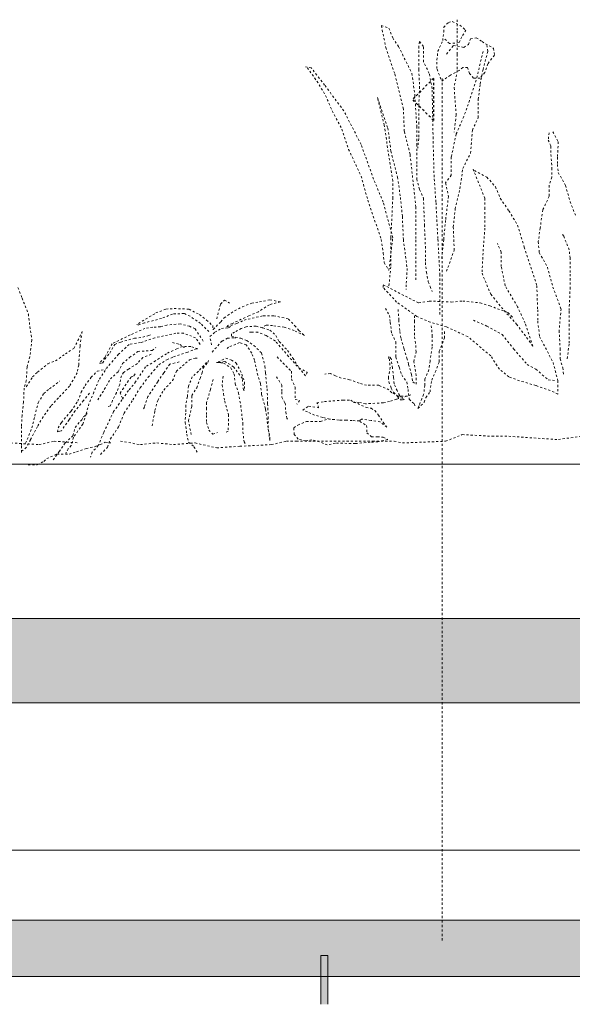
# Model space of a CAD drawing. Header units: millimetres. Extents: x 134158 to 166990, y 3543 to 89986.
# Tile 13 of 17: x 164889 to 165677, y 14855 to 16259. Entities that reach past the tile are written whole.
import ezdxf

# ---------------------------------------------------------------- set-up
doc = ezdxf.new("R2010")
doc.units = ezdxf.units.MM
doc.linetypes.add('Alignement de la ligne', pattern=[6, 3, -3])
doc.linetypes.add('Dash_2_', pattern=[6.35, 3.175, -3.175])
for name, color, linetype, lineweight in [('0-2', 50, 'Continuous', 5), ('A09-C---1', 215, 'Dash_2_', 13), ('A09-C---2', 252, 'Dash_2_', 25), ('A23-----1', 250, 'Continuous', 13), ('A23-----2', 55, 'Continuous', 9), ('A29-----6', 9, 'Continuous', 5), ('A29-----7', 250, 'Continuous', 13), ('A79-Y---4', 170, 'Continuous', 13), ('A99-----4', 1, 'Continuous', 13), ('Detail Items-10', 135, 'Alignement de la ligne', 18), ('Detail Items-6', 8, 'Alignement de la ligne', 5), ('Detail Items-9', 10, 'Continuous', 5)]:
    doc.layers.add(name, color=color, linetype=linetype, lineweight=lineweight)

# ---------------------------------------------------------------- blocks, each defined once
blk = doc.blocks.new('711 DM Pantry - DM Pantry-4097569-Pantry _ diversen - Elevation B')
at = {"layer": 'A79-Y---4'}
for p, q in [((-85106.7, 15625), (-88106.7, 15625)), ((-85106.7, 15075), (-88106.7, 15075))]:
    blk.add_line(p, q, dxfattribs=at)
blk = doc.blocks.new('HSR-D_SHL_ARCH_Vaste Inrichting_rvt-6-Pantry _ diversen - Elevation B')
at = {"layer": 'A79-Y---4'}
blk.add_blockref('711 DM Pantry - DM Pantry-4097569-Pantry _ diversen - Elevation B', (0, 0), dxfattribs=at)
blk = doc.blocks.new('HSR-D_ABT_ARCH_Interieur_rvt-5-Pantry _ diversen - Elevation B')
at = {"layer": 'A23-----2'}
h = blk.add_hatch(dxfattribs=at)
h.set_pattern_fill('FP_12', color=256, style=0, pattern_type=2)
h.set_pattern_definition([(27, (-87222.271, 13747.39), (15.113162, 12.1898456), [0.67056, -31.929, 0.67056, -17.729, -4]), (27, (-87222.271, 13747.39), (15.113162, 12.1898456), [-51, 0.67056, -3.329]), (58, (-87222.271, 13747.39), (6.6762736, 18.232591), [0.67056, -31.729, 0.67056, -32.129, -4]), (58, (-87222.271, 13747.39), (6.6762736, 18.232591), [-65.2, 0.67056, -3.329]), (81, (-87222.271, 13747.39), (-0.9784985, 19.3918163), [0.67056, -31.329, 0.67056, -17.449, -4]), (81, (-87222.271, 13747.39), (-0.9784985, 19.3918163), [-50.12, 0.67056, -3.329])])
h.paths.add_polyline_path([(-84794.2, 14895), (-84794.2, 14975), (-89318.9, 14975), (-89318.9, 14895), (-87056.6, 14895)])
at = {"layer": 'A29-----6'}
blk.add_hatch(color=256, dxfattribs=at).paths.add_polyline_path([(-86151.2, 14855.3), (-86141.2, 14855.3), (-86141.2, 14895), (-86151.2, 14895)])
at = {"layer": 'A23-----1'}
for p, q in [((-84794.2, 14975), (-89318.9, 14975)), ((-89318.9, 14895), (-84794.2, 14895))]:
    blk.add_line(p, q, dxfattribs=at)
at = {"layer": 'A29-----7'}
for p, q in [((-86141.2, 14925), (-86151.2, 14925)), ((-86151.2, 14925), (-86151.2, 14855.3)), ((-86141.2, 14855.3), (-86141.2, 14925))]:
    blk.add_line(p, q, dxfattribs=at)
blk = doc.blocks.new('DTL_Bush Elev 03 - DTL_Bush Elev 03-13701493-Pantry _ diversen - Elevation B')
at = {"layer": 'Detail Items-10'}
for p, q in [((-86065, 16250.4), (-86054.1, 16246.3)), ((-86058.2, 16217.5), (-86065, 16250.4)), ((-85976, 16247.8), (-85969.2, 16254.7)), ((-85969.2, 16254.7), (-85963.7, 16256)), ((-85963.7, 16256), (-85952.8, 16250.6)), ((-85956.9, 16258.6), (-85956.9, 16242.2)), ((-85952.8, 16250.6), (-85944.5, 16243.7)), ((-86054.1, 16246.3), (-86048.6, 16232.6)), ((-85977.4, 16228.7), (-85976, 16241)), ((-85976, 16241), (-85976, 16247.8)), ((-85956.9, 16242.2), (-85956.9, 16224.4)), ((-85944.5, 16243.7), (-85950, 16234.1)), ((-86048.6, 16232.6), (-86040.4, 16220.3)), ((-86010.3, 16227.3), (-86011.6, 16220.5)), ((-86004.8, 16220.5), (-86010.3, 16227.3)), ((-85984.3, 16213.6), (-85977.4, 16228.7)), ((-85967.8, 16224.6), (-85974.7, 16231.4)), ((-85954.1, 16225.9), (-85967.8, 16224.6)), ((-85956.9, 16224.4), (-85956.9, 16209.3)), ((-85950, 16234.1), (-85954.1, 16225.9)), ((-85947.3, 16219.1), (-85940.4, 16223.2)), ((-85940.4, 16223.2), (-85937.7, 16231.4)), ((-85937.7, 16231.4), (-85929.5, 16232.8)), ((-85929.5, 16232.8), (-85921.3, 16227.3)), ((-85921.3, 16227.3), (-85904.8, 16217.7)), ((-86045.9, 16182), (-86058.2, 16217.5)), ((-86040.4, 16220.3), (-86034.9, 16209.3)), ((-86034.9, 16209.3), (-86021.2, 16182)), ((-86011.6, 16220.5), (-86011.6, 16187.6)), ((-86004.8, 16198.6), (-86004.8, 16220.5)), ((-85985.6, 16201.3), (-85984.3, 16213.6)), ((-85971.9, 16209.5), (-85962.3, 16221.8)), ((-85962.3, 16221.8), (-85947.3, 16219.1)), ((-85956.9, 16209.3), (-85956.9, 16186.1)), ((-85919.9, 16213.4), (-85929.5, 16172.4)), ((-85919.9, 16187.4), (-85913.1, 16213.4)), ((-85913.1, 16213.4), (-85914.4, 16221.6)), ((-85903.5, 16208.1), (-85913.1, 16195.8)), ((-85904.8, 16217.7), (-85903.5, 16208.1)), ((-85996.6, 16182.1), (-86004.8, 16198.6)), ((-85985.6, 16189), (-85985.6, 16201.3)), ((-85913.1, 16195.8), (-85917.2, 16183.5)), ((-86165, 16190.2), (-86173.2, 16191.5)), ((-86170.5, 16190.2), (-86156.8, 16171)), ((-86145.8, 16165.5), (-86165, 16190.2)), ((-86033.5, 16131.3), (-86045.9, 16182)), ((-86021.2, 16182), (-86017.1, 16150.5)), ((-86011.6, 16187.6), (-86010.3, 16163)), ((-85992.5, 16160.2), (-85996.6, 16182.1)), ((-85980.1, 16173.9), (-85985.6, 16189)), ((-85954.1, 16186.2), (-85966.5, 16179.4)), ((-85956.9, 16186.1), (-85961, 16161.4)), ((-85948.7, 16190.3), (-85954.1, 16186.2)), ((-85941.8, 16190.3), (-85948.7, 16190.3)), ((-85939.1, 16182.1), (-85941.8, 16190.3)), ((-85933.6, 16175.3), (-85939.1, 16182.1)), ((-85924, 16166.9), (-85919.9, 16187.4)), ((-85917.2, 16183.5), (-85924, 16175.3)), ((-86156.8, 16171), (-86144.4, 16150.5)), ((-85966.5, 16179.4), (-85978.8, 16171.2)), ((-85929.5, 16172.4), (-85939.1, 16143.6)), ((-85924, 16175.3), (-85933.6, 16175.3)), ((-85926.7, 16145), (-85924, 16166.9)), ((-86118.4, 16128.6), (-86145.8, 16165.5)), ((-86010.3, 16163), (-86011.6, 16137)), ((-85991.1, 16089.1), (-85992.5, 16160.2)), ((-85961, 16161.4), (-85958.2, 16123.1)), ((-86144.4, 16150.5), (-86134.9, 16128.6)), ((-86070.5, 16147.7), (-86055.5, 16103.9)), ((-86060.9, 16108.1), (-86070.5, 16147.7)), ((-86017.1, 16150.5), (-86014.4, 16106.7)), ((-85939.1, 16143.6), (-85947.3, 16120.4)), ((-85926.7, 16119), (-85926.7, 16145)), ((-86134.9, 16128.6), (-86121.2, 16102.6)), ((-86093.8, 16080.7), (-86118.4, 16128.6)), ((-86032.2, 16099.8), (-86033.5, 16131.3)), ((-86011.6, 16137), (-86011.6, 16112.3)), ((-86011.6, 16112.3), (-86011.6, 16089.1)), ((-85959.6, 16110.8), (-85961, 16098.5)), ((-85958.2, 16123.1), (-85959.6, 16110.8)), ((-85947.3, 16120.4), (-85958.2, 16095.7)), ((-85935, 16101.2), (-85926.7, 16119)), ((-86121.2, 16102.6), (-86111.6, 16073.8)), ((-86048.6, 16028.7), (-86060.9, 16108.1)), ((-86055.5, 16103.9), (-86051.3, 16071.1)), ((-86024, 16067), (-86032.2, 16099.8)), ((-86014.4, 16106.7), (-86014.4, 16080.7)), ((-85937.7, 16068.4), (-85935, 16101.2)), ((-85825.5, 16097.5), (-85826.8, 16087.1)), ((-85820.3, 16098.8), (-85812.5, 16084.5)), ((-86011.6, 16089.1), (-86013, 16075.4)), ((-85989.7, 16034.3), (-85991.1, 16089.1)), ((-85958.2, 16095.7), (-85965.1, 16062.9)), ((-85826.8, 16087.1), (-85822.9, 16078.1)), ((-85812.5, 16084.5), (-85813.8, 16062.5)), ((-86111.6, 16073.8), (-86093.8, 16035.5)), ((-86076, 16031.4), (-86093.8, 16080.7)), ((-86051.3, 16071.1), (-86041.8, 16034.1)), ((-86014.4, 16080.7), (-86014.4, 16051.9)), ((-85948.7, 16046.5), (-85937.7, 16068.4)), ((-85822.9, 16078.1), (-85822.9, 16066.4)), ((-86015.7, 15991.7), (-86024, 16067)), ((-85965.1, 16062.9), (-85965.1, 16036.9)), ((-85822.9, 16066.4), (-85821.6, 16047)), ((-85813.8, 16062.5), (-85813.8, 16052.2)), ((-86014.4, 16051.9), (-86014.4, 16031.4)), ((-85952.8, 16017.7), (-85948.7, 16046.5)), ((-85934.1, 16045.7), (-85917.2, 16004)), ((-85932.2, 16043.7), (-85914.4, 16034.1)), ((-85821.6, 16047), (-85821.6, 16034.1)), ((-85813.8, 16052.2), (-85812.5, 16040.6)), ((-85812.5, 16040.6), (-85802.2, 16022.4)), ((-86093.8, 16035.5), (-86084.2, 16001.3)), ((-86062.3, 15998.6), (-86076, 16031.4)), ((-86048.6, 16004), (-86048.6, 16028.7)), ((-86041.8, 16034.1), (-86037.7, 16005.4)), ((-86014.4, 16031.4), (-86010.3, 16016.4)), ((-85987, 15998.7), (-85989.7, 16034.3)), ((-85965.1, 16036.9), (-85973.3, 16025.9)), ((-85973.3, 16025.9), (-85969.2, 16006.8)), ((-85914.4, 16034.1), (-85902.1, 16020.5)), ((-85821.6, 16034.1), (-85825.5, 16022.4)), ((-86010.3, 16016.4), (-86004.8, 16004)), ((-85959.6, 15989), (-85952.8, 16017.7)), ((-85902.1, 16020.5), (-85895.3, 16004)), ((-85825.5, 16022.4), (-85825.5, 16006.9)), ((-85802.2, 16022.4), (-85795.7, 15999.2)), ((-86084.2, 16001.3), (-86065, 15945.2)), ((-86048.6, 15947.9), (-86062.3, 15998.6)), ((-86051.3, 15947.9), (-86048.6, 16004)), ((-86037.7, 16005.4), (-86034.9, 15978)), ((-86004.8, 16004), (-86003.4, 15965.7)), ((-85984.3, 15946.7), (-85987, 15998.7)), ((-85969.2, 16006.8), (-85973.3, 15972.6)), ((-85917.2, 16004), (-85917.2, 15990.4)), ((-85895.3, 16004), (-85882.9, 15986.2)), ((-85825.5, 16006.9), (-85834.5, 15987.5)), ((-85795.7, 15999.2), (-85787.9, 15979.8)), ((-86015.7, 15946.6), (-86015.7, 15991.7)), ((-85962.3, 15963), (-85959.6, 15989)), ((-85917.2, 15990.4), (-85917.2, 15961.6)), ((-85882.9, 15986.2), (-85870.6, 15965.7)), ((-85834.5, 15987.5), (-85838.4, 15961.7)), ((-86034.9, 15978), (-86033.5, 15945.2)), ((-85973.3, 15972.6), (-85976, 15945.2)), ((-86003.4, 15965.7), (-86002.1, 15935.6)), ((-85961, 15930.1), (-85962.3, 15963)), ((-85917.2, 15961.6), (-85919.9, 15926)), ((-85870.6, 15965.7), (-85861, 15934.2)), ((-85838.4, 15961.7), (-85841, 15942.3)), ((-86065, 15945.2), (-86062.3, 15926)), ((-86054.1, 15901.4), (-86048.6, 15947.9)), ((-86051.3, 15908.2), (-86051.3, 15947.9)), ((-86033.5, 15945.2), (-86028.1, 15904.1)), ((-86015.7, 15887.7), (-86015.7, 15946.6)), ((-85981.5, 15894.7), (-85984.3, 15946.7)), ((-85976, 15945.2), (-85978.8, 15917.8)), ((-85841, 15942.3), (-85839.7, 15926.7)), ((-85804.8, 15950), (-85807.3, 15953.9)), ((-85797, 15930.6), (-85804.8, 15950)), ((-86002.1, 15935.6), (-86002.1, 15912.3)), ((-85971.9, 15900), (-85961, 15930.1)), ((-85893.9, 15927.4), (-85899.4, 15939.7)), ((-85893.9, 15906.9), (-85893.9, 15927.4)), ((-85861, 15934.2), (-85843.2, 15879.5)), ((-85795.7, 15919), (-85797, 15930.6)), ((-86062.3, 15926), (-86060.9, 15912.3)), ((-85919.9, 15926), (-85921.3, 15897.3)), ((-85839.7, 15926.7), (-85828, 15906.1)), ((-85795.7, 15898.3), (-85795.7, 15919)), ((-86060.9, 15912.3), (-86054.1, 15901.4)), ((-86054.1, 15879.5), (-86051.3, 15908.2)), ((-86028.1, 15904.1), (-86029.4, 15880.9)), ((-86002.1, 15912.3), (-86000.7, 15898.7)), ((-85888.4, 15879.5), (-85893.9, 15906.9)), ((-85828, 15906.1), (-85820.3, 15877.6)), ((-86000.7, 15898.7), (-85997.9, 15885)), ((-85981.5, 15838.6), (-85981.5, 15894.7)), ((-85921.3, 15897.3), (-85908.9, 15867.2)), ((-85795.7, 15875), (-85795.7, 15898.3)), ((-86583.3, 15876.8), (-86577.4, 15861.8)), ((-86062.3, 15880.9), (-86025.3, 15861.7)), ((-86062.3, 15876.8), (-86062.3, 15880.9)), ((-86043.1, 15856.2), (-86062.3, 15876.8)), ((-86029.4, 15880.9), (-86029.4, 15874)), ((-85997.9, 15885), (-85995.2, 15878.1)), ((-85995.2, 15878.1), (-85992.5, 15871.3)), ((-85870.6, 15849.4), (-85888.4, 15879.5)), ((-85843.2, 15879.5), (-85841.9, 15845.3)), ((-85820.3, 15877.6), (-85808.6, 15846.6)), ((-85797, 15844), (-85795.7, 15875)), ((-86577.4, 15861.8), (-86568.4, 15839)), ((-86294.2, 15853.3), (-86288.6, 15858.9)), ((-86288.6, 15858.9), (-86281.6, 15854.7)), ((-86238.8, 15856.3), (-86223.9, 15859.4)), ((-86223.9, 15859.4), (-86209, 15856.3)), ((-86025.3, 15861.7), (-86011.6, 15854.9)), ((-86011.6, 15854.9), (-85996.6, 15857.6)), ((-85996.6, 15857.6), (-85965.1, 15856.2)), ((-85965.1, 15856.2), (-85948.7, 15857.6)), ((-85948.7, 15857.6), (-85924, 15854.9)), ((-85908.9, 15867.2), (-85889.8, 15843.9)), ((-86386.4, 15840.6), (-86372.2, 15846.1)), ((-86372.2, 15846.1), (-86360.5, 15846.9)), ((-86360.5, 15846.9), (-86339.3, 15846.1)), ((-86339.3, 15846.1), (-86324.4, 15838.3)), ((-86299.8, 15832.3), (-86294.2, 15853.3)), ((-86289.1, 15833.6), (-86274.2, 15843.8)), ((-86274.2, 15843.8), (-86263.2, 15849.3)), ((-86263.2, 15849.3), (-86249.8, 15854.7)), ((-86249.8, 15854.7), (-86238.8, 15856.3)), ((-86224.7, 15852.4), (-86240.4, 15842.2)), ((-86209, 15856.3), (-86224.7, 15852.4)), ((-86059, 15847.1), (-86053.3, 15837.2)), ((-86014.4, 15835.7), (-86043.1, 15856.2)), ((-86040.9, 15845.5), (-86040.1, 15832.3)), ((-85924, 15854.9), (-85910.3, 15850.8)), ((-85910.3, 15850.8), (-85884.3, 15841.2)), ((-85889.8, 15843.9), (-85872, 15824.8)), ((-85859.7, 15826.1), (-85870.6, 15849.4)), ((-85841.9, 15845.3), (-85841.9, 15828.9)), ((-85808.6, 15846.6), (-85811.2, 15815.5)), ((-85797, 15822), (-85797, 15844)), ((-86568.4, 15839), (-86566.4, 15821.1)), ((-86411.5, 15825.7), (-86386.4, 15840.6)), ((-86378.5, 15832.8), (-86402.8, 15826.5)), ((-86362.8, 15839.1), (-86378.5, 15832.8)), ((-86346.3, 15839.8), (-86362.8, 15839.1)), ((-86337.7, 15835.9), (-86346.3, 15839.8)), ((-86322.8, 15825.7), (-86337.7, 15835.9)), ((-86324.4, 15838.3), (-86314.2, 15830.4)), ((-86314.2, 15830.4), (-86305.5, 15822.6)), ((-86293.8, 15828.1), (-86289.1, 15833.6)), ((-86253.8, 15836.7), (-86277.3, 15825.7)), ((-86271, 15825.7), (-86260.8, 15830.4)), ((-86260.8, 15830.4), (-86233.4, 15836.7)), ((-86240.4, 15842.2), (-86253.8, 15836.7)), ((-86233.4, 15836.7), (-86218.4, 15836.7)), ((-86218.4, 15836.7), (-86197.3, 15832)), ((-86197.3, 15832), (-86188.6, 15822.6)), ((-86053.3, 15837.2), (-86052.4, 15827.3)), ((-86040.1, 15832.3), (-86040.1, 15830.6)), ((-86040.1, 15830.6), (-86038.4, 15814.1)), ((-86017.8, 15833.9), (-86017.8, 15836.4)), ((-86017.8, 15828.1), (-86017.8, 15833.9)), ((-85995.2, 15827.5), (-86014.4, 15835.7)), ((-85933.6, 15830.2), (-85914.4, 15822)), ((-85884.3, 15841.2), (-85877.5, 15834.3)), ((-86566.4, 15821.1), (-86563.4, 15802.2)), ((-86402.1, 15818.7), (-86423.2, 15809.3)), ((-86411.5, 15823.4), (-86413.8, 15824.2)), ((-86402.8, 15826.5), (-86411.5, 15823.4)), ((-86391.1, 15820.2), (-86402.1, 15818.7)), ((-86380.1, 15821), (-86391.1, 15820.2)), ((-86370.7, 15823.4), (-86380.1, 15821)), ((-86351.8, 15824.9), (-86370.7, 15823.4)), ((-86338.5, 15821.8), (-86351.8, 15824.9)), ((-86330.7, 15817.9), (-86338.5, 15821.8)), ((-86318.9, 15800.6), (-86330.7, 15817.9)), ((-86311, 15814), (-86322.8, 15825.7)), ((-86305.5, 15822.6), (-86305.5, 15817.1)), ((-86305.5, 15817.1), (-86304.8, 15817.1)), ((-86304.8, 15817.1), (-86293.8, 15828.1)), ((-86302.4, 15813.2), (-86293, 15818.7)), ((-86293, 15818.7), (-86282.8, 15819.5)), ((-86285.1, 15821), (-86271, 15825.7)), ((-86284.4, 15822.6), (-86285.1, 15821)), ((-86277.3, 15825.7), (-86284.4, 15822.6)), ((-86282.8, 15819.5), (-86278.1, 15822.6)), ((-86264.7, 15818.7), (-86274.2, 15813.2)), ((-86257.7, 15821), (-86264.7, 15818.7)), ((-86243.6, 15821.8), (-86257.7, 15821)), ((-86234.9, 15819.5), (-86243.6, 15821.8)), ((-86229.4, 15823.4), (-86234.9, 15819.5)), ((-86234.1, 15819.5), (-86223.9, 15816.3)), ((-86220, 15822.6), (-86229.4, 15823.4)), ((-86223.9, 15816.3), (-86215.3, 15808.5)), ((-86203.5, 15820.2), (-86220, 15822.6)), ((-86189.4, 15815.5), (-86203.5, 15820.2)), ((-86174.5, 15808.5), (-86189.4, 15815.5)), ((-86188.6, 15822.6), (-86182.4, 15815.5)), ((-86182.4, 15815.5), (-86174.5, 15808.5)), ((-86052.4, 15827.3), (-86050, 15810.8)), ((-86017.8, 15819.9), (-86017.8, 15828.1)), ((-86017.8, 15809.2), (-86017.8, 15819.9)), ((-85971.9, 15820.7), (-85995.2, 15827.5)), ((-85993.8, 15822.4), (-85992.2, 15808.3)), ((-85941.8, 15807), (-85971.9, 15820.7)), ((-85914.4, 15822), (-85892.5, 15809.7)), ((-85872, 15824.8), (-85848.7, 15793.3)), ((-85848.7, 15793.3), (-85859.7, 15826.1)), ((-85841.9, 15828.9), (-85839.1, 15807)), ((-85811.2, 15815.5), (-85809.9, 15789.7)), ((-85797, 15797.4), (-85797, 15822)), ((-86563.4, 15802.2), (-86566.4, 15778.3)), ((-86503.7, 15790.2), (-86497.7, 15801.2)), ((-86497.7, 15801.2), (-86491.8, 15814.1)), ((-86491.8, 15814.1), (-86494.8, 15793.2)), ((-86423.2, 15809.3), (-86449.1, 15796.7)), ((-86436.6, 15799.1), (-86417, 15804.5)), ((-86417, 15804.5), (-86405.2, 15806.1)), ((-86387.9, 15805.3), (-86408.3, 15798.3)), ((-86405.2, 15806.1), (-86396.6, 15808.5)), ((-86396.6, 15808.5), (-86394.2, 15809.3)), ((-86358.1, 15811.6), (-86387.9, 15805.3)), ((-86347.1, 15811.6), (-86358.1, 15811.6)), ((-86329.9, 15805.3), (-86347.1, 15811.6)), ((-86323.6, 15795.9), (-86329.9, 15805.3)), ((-86309.5, 15806.9), (-86302.4, 15813.2)), ((-86307.1, 15795.1), (-86309.5, 15806.9)), ((-86292.2, 15800.6), (-86284.4, 15804.5)), ((-86284.4, 15804.5), (-86274.2, 15805.3)), ((-86274.2, 15813.2), (-86278.9, 15810.8)), ((-86278.9, 15810.8), (-86278.9, 15807.7)), ((-86278.9, 15807.7), (-86265.5, 15804.5)), ((-86274.2, 15805.3), (-86272.6, 15805.3)), ((-86265.5, 15804.5), (-86256.9, 15801.4)), ((-86256.9, 15801.4), (-86246.7, 15794.4)), ((-86250.6, 15813.2), (-86253, 15813.2)), ((-86241.2, 15813.2), (-86250.6, 15813.2)), ((-86229.4, 15808.5), (-86241.2, 15813.2)), ((-86216.1, 15800.6), (-86229.4, 15808.5)), ((-86215.3, 15808.5), (-86210.6, 15799.8)), ((-86050, 15810.8), (-86044.2, 15799.3)), ((-86038.4, 15814.1), (-86036.8, 15804.2)), ((-86036.8, 15804.2), (-86032.6, 15789.4)), ((-86016.1, 15797.6), (-86017.8, 15809.2)), ((-85992.2, 15808.3), (-85992.2, 15791.8)), ((-85982.3, 15786), (-85974.8, 15805)), ((-85974.8, 15805), (-85974.8, 15814.9)), ((-85908.9, 15779.6), (-85941.8, 15807)), ((-85892.5, 15809.7), (-85876.1, 15789.2)), ((-85839.1, 15807), (-85819.9, 15770)), ((-86515.7, 15782.3), (-86503.7, 15790.2)), ((-86494.8, 15793.2), (-86495.7, 15781.3)), ((-86449.1, 15796.7), (-86459.3, 15777.1)), ((-86452.3, 15783.4), (-86445.2, 15795.9)), ((-86445.2, 15795.9), (-86436.6, 15799.1)), ((-86424.8, 15795.9), (-86439.7, 15781.8)), ((-86408.3, 15798.3), (-86424.8, 15795.9)), ((-86412.3, 15785.7), (-86391.9, 15787.3)), ((-86391.9, 15787.3), (-86386.4, 15791.2)), ((-86356.5, 15789.6), (-86371.5, 15782.6)), ((-86362.8, 15798.3), (-86352.6, 15795.9)), ((-86348.7, 15792.8), (-86356.5, 15789.6)), ((-86352.6, 15795.9), (-86347.1, 15792)), ((-86336.9, 15792.8), (-86348.7, 15792.8)), ((-86347.1, 15792), (-86345.6, 15791.2)), ((-86342.4, 15784.2), (-86330.7, 15788.9)), ((-86326.7, 15789.6), (-86336.9, 15792.8)), ((-86330.7, 15788.9), (-86326.7, 15789.6)), ((-86306.3, 15784.9), (-86292.2, 15800.6)), ((-86282.8, 15792), (-86285.9, 15788.9)), ((-86267.1, 15798.3), (-86282.8, 15792)), ((-86257.7, 15795.1), (-86267.1, 15798.3)), ((-86249.8, 15783.4), (-86257.7, 15795.1)), ((-86246.7, 15794.4), (-86235.7, 15783.4)), ((-86197.3, 15778.7), (-86216.1, 15800.6)), ((-86210.6, 15799.8), (-86198.8, 15787.3)), ((-86198.8, 15787.3), (-86191, 15776.3)), ((-86044.2, 15799.3), (-86044.2, 15777.8)), ((-86032.6, 15789.4), (-86028.5, 15776.1)), ((-86015.3, 15785.2), (-86016.1, 15797.6)), ((-85992.2, 15791.8), (-85995.5, 15772)), ((-85876.1, 15789.2), (-85856.9, 15767.3)), ((-85809.9, 15789.7), (-85809.9, 15775.4)), ((-85799.6, 15775.4), (-85797, 15797.4)), ((-86566.4, 15778.3), (-86570.4, 15763.4)), ((-86529.6, 15772.3), (-86515.7, 15782.3)), ((-86495.7, 15781.3), (-86496.7, 15766.3)), ((-86459.3, 15777.1), (-86467.2, 15769.3)), ((-86462.5, 15769.3), (-86459.3, 15774.7)), ((-86459.3, 15774.7), (-86452.3, 15783.4)), ((-86439.7, 15781.8), (-86455.4, 15763.8)), ((-86434.2, 15768.5), (-86424, 15777.1)), ((-86424, 15777.1), (-86412.3, 15785.7)), ((-86405.2, 15777.1), (-86413, 15768.5)), ((-86393.4, 15781.8), (-86405.2, 15777.1)), ((-86371.5, 15782.6), (-86387.1, 15772.4)), ((-86382.4, 15766.9), (-86370.7, 15774)), ((-86370.7, 15774), (-86361.3, 15777.9)), ((-86361.3, 15777.9), (-86342.4, 15784.2)), ((-86348.7, 15765.3), (-86338.5, 15774)), ((-86338.5, 15774), (-86330.7, 15776.3)), ((-86330.7, 15776.3), (-86327.5, 15776.3)), ((-86312.6, 15770), (-86311, 15773.2)), ((-86297.7, 15770.8), (-86286.7, 15776.3)), ((-86286.7, 15776.3), (-86278.9, 15773.2)), ((-86278.9, 15773.2), (-86271.8, 15769.3)), ((-86245.9, 15773.2), (-86249.8, 15783.4)), ((-86241.2, 15752), (-86245.9, 15773.2)), ((-86235.7, 15783.4), (-86231, 15764.6)), ((-86213.7, 15777.9), (-86193.3, 15757.5)), ((-86172.9, 15751.2), (-86197.3, 15778.7)), ((-86191, 15776.3), (-86182.4, 15762.2)), ((-86054.1, 15778.6), (-86054.9, 15774.5)), ((-86050.8, 15775.3), (-86054.1, 15778.6)), ((-86053.3, 15775.3), (-86052.4, 15762.9)), ((-86049.1, 15762.1), (-86050.8, 15775.3)), ((-86044.2, 15777.8), (-86039.2, 15762.9)), ((-86028.5, 15776.1), (-86026, 15767.1)), ((-86018.6, 15771.2), (-86015.3, 15785.2)), ((-85982.3, 15771.2), (-85982.3, 15786)), ((-85896.6, 15760.4), (-85908.9, 15779.6)), ((-85809.9, 15775.4), (-85806.1, 15762.5)), ((-86570.4, 15763.4), (-86571.4, 15744.5)), ((-86555.5, 15756.4), (-86540.5, 15768.3)), ((-86540.5, 15768.3), (-86529.6, 15772.3)), ((-86496.7, 15766.3), (-86498.7, 15755.4)), ((-86470.3, 15757.5), (-86457.8, 15760.6)), ((-86455.4, 15763.8), (-86468, 15744.9)), ((-86467.2, 15769.3), (-86462.5, 15769.3)), ((-86440.5, 15756.7), (-86434.2, 15768.5)), ((-86425.6, 15760.6), (-86432.7, 15755.9)), ((-86413, 15768.5), (-86425.6, 15760.6)), ((-86401.3, 15763.8), (-86415.4, 15742.6)), ((-86387.1, 15772.4), (-86401.3, 15763.8)), ((-86397.4, 15748.9), (-86382.4, 15766.9)), ((-86366.7, 15767.7), (-86375.4, 15755.1)), ((-86353.4, 15770.8), (-86366.7, 15767.7)), ((-86357.3, 15757.5), (-86348.7, 15765.3)), ((-86314.2, 15770), (-86325.9, 15757.5)), ((-86320.5, 15755.1), (-86318.9, 15762.2)), ((-86318.9, 15762.2), (-86312.6, 15770)), ((-86300.1, 15770), (-86289.9, 15769.3)), ((-86294.6, 15770), (-86300.1, 15770)), ((-86288.3, 15771.6), (-86294.6, 15770)), ((-86289.9, 15769.3), (-86279.7, 15762.2)), ((-86275.7, 15763.8), (-86288.3, 15771.6)), ((-86279.7, 15762.2), (-86274.9, 15753.6)), ((-86263.2, 15747.3), (-86275.7, 15763.8)), ((-86271.8, 15769.3), (-86264, 15753.6)), ((-86231, 15764.6), (-86230.2, 15755.1)), ((-86182.4, 15762.2), (-86170.6, 15755.9)), ((-86052.4, 15762.9), (-86054.9, 15748.9)), ((-86047.5, 15748.9), (-86049.1, 15762.1)), ((-86039.2, 15762.9), (-86035.9, 15752.2)), ((-86026, 15767.1), (-86021.9, 15753)), ((-86015.3, 15751.4), (-86018.6, 15771.2)), ((-85997.1, 15759.6), (-86002.9, 15746.4)), ((-85995.5, 15772), (-85997.1, 15759.6)), ((-85988, 15756.3), (-85982.3, 15771.2)), ((-85882.9, 15749.5), (-85896.6, 15760.4)), ((-85856.9, 15767.3), (-85844.6, 15760.4)), ((-85844.6, 15760.4), (-85826.8, 15745.4)), ((-85819.9, 15770), (-85813.1, 15744)), ((-85806.1, 15762.5), (-85804.8, 15750.9)), ((-86571.4, 15735.5), (-86562.4, 15749.4)), ((-86562.4, 15749.4), (-86555.5, 15756.4)), ((-86498.7, 15755.4), (-86509.7, 15736.5)), ((-86487.6, 15737.1), (-86479, 15748.9)), ((-86479, 15748.9), (-86470.3, 15757.5)), ((-86460.1, 15731.6), (-86451.5, 15746.5)), ((-86451.5, 15746.5), (-86440.5, 15756.7)), ((-86435.8, 15751.2), (-86438.2, 15738.7)), ((-86432.7, 15755.9), (-86435.8, 15751.2)), ((-86427.2, 15741.8), (-86421.7, 15749.6)), ((-86421.7, 15749.6), (-86417.8, 15751.2)), ((-86417.8, 15751.2), (-86415.4, 15755.1)), ((-86409.1, 15734), (-86397.4, 15748.9)), ((-86375.4, 15755.1), (-86384, 15742.6)), ((-86362.8, 15744.2), (-86357.3, 15757.5)), ((-86334.6, 15749.6), (-86340.1, 15736.3)), ((-86325.9, 15757.5), (-86334.6, 15749.6)), ((-86328.3, 15734), (-86323.6, 15747.3)), ((-86323.6, 15747.3), (-86320.5, 15755.1)), ((-86304.8, 15745.7), (-86308.7, 15731.6)), ((-86290.6, 15750.4), (-86292.2, 15737.9)), ((-86274.9, 15753.6), (-86273.4, 15739.5)), ((-86264, 15753.6), (-86260, 15741.8)), ((-86261.6, 15730.8), (-86263.2, 15747.3)), ((-86237.3, 15740.2), (-86241.2, 15752)), ((-86230.2, 15755.1), (-86227.9, 15732.4)), ((-86214.5, 15749.6), (-86206.7, 15737.9)), ((-86193.3, 15757.5), (-86193.3, 15746.5)), ((-86193.3, 15746.5), (-86187.8, 15734.7)), ((-86170.6, 15755.9), (-86172.9, 15751.2)), ((-86137.6, 15754.3), (-86145.6, 15753.5)), ((-86130.4, 15751.1), (-86137.6, 15754.3)), ((-86122.3, 15747.9), (-86130.4, 15751.1)), ((-86110.3, 15745.5), (-86122.3, 15747.9)), ((-86096.6, 15740.7), (-86110.3, 15745.5)), ((-86054.9, 15748.9), (-86054.1, 15742.3)), ((-86046.7, 15739.8), (-86047.5, 15748.9)), ((-86035.9, 15752.2), (-86028.5, 15742.3)), ((-86021.9, 15753), (-86020.2, 15742.3)), ((-86015.3, 15739), (-86015.3, 15751.4)), ((-86002.9, 15746.4), (-86002.9, 15737.4)), ((-85993, 15744.8), (-85988, 15756.3)), ((-85867.9, 15744), (-85882.9, 15749.5)), ((-85826.8, 15745.4), (-85815.8, 15744)), ((-86574.4, 15733.5), (-86575.4, 15713.6)), ((-86571.4, 15744.5), (-86574.4, 15733.5)), ((-86546.5, 15725.6), (-86538.5, 15732.5)), ((-86538.5, 15732.5), (-86528.6, 15739.5)), ((-86528.6, 15739.5), (-86523.6, 15743.5)), ((-86509.7, 15736.5), (-86525.6, 15719.6)), ((-86493.1, 15727.7), (-86487.6, 15737.1)), ((-86468, 15744.9), (-86475, 15727.7)), ((-86469.5, 15716.7), (-86460.1, 15731.6)), ((-86438.2, 15738.7), (-86442.9, 15726.9)), ((-86437.4, 15726.1), (-86434.2, 15731.6)), ((-86434.2, 15731.6), (-86427.2, 15741.8)), ((-86415.4, 15742.6), (-86425.6, 15730)), ((-86419.3, 15716.7), (-86409.1, 15734)), ((-86384, 15742.6), (-86398.1, 15721.4)), ((-86375.4, 15730.8), (-86362.8, 15744.2)), ((-86340.1, 15736.3), (-86341.6, 15721.4)), ((-86335.4, 15723), (-86328.3, 15734)), ((-86308.7, 15731.6), (-86314.2, 15712.8)), ((-86292.2, 15737.9), (-86289.9, 15725.3)), ((-86273.4, 15739.5), (-86268.7, 15726.9)), ((-86260, 15741.8), (-86260, 15730.8)), ((-86235.7, 15724.6), (-86237.3, 15740.2)), ((-86227.9, 15732.4), (-86227.1, 15711.2)), ((-86206.7, 15737.9), (-86206.7, 15727.7)), ((-86187.8, 15734.7), (-86187.8, 15717.5)), ((-86086.2, 15737.5), (-86096.6, 15740.7)), ((-86068.5, 15737.5), (-86086.2, 15737.5)), ((-86054.1, 15731.1), (-86068.5, 15737.5)), ((-86054.1, 15742.3), (-86050.8, 15733.2)), ((-86050.1, 15727), (-86054.1, 15731.1)), ((-86050.8, 15733.2), (-86047.5, 15727.5)), ((-86042.5, 15729.9), (-86046.7, 15739.8)), ((-86028.5, 15742.3), (-86026.8, 15731.6)), ((-86026.8, 15731.6), (-86025.2, 15717.6)), ((-86020.2, 15742.3), (-86015.3, 15739)), ((-86002.9, 15737.4), (-86004.6, 15724.2)), ((-85995.5, 15728.3), (-85993, 15744.8)), ((-85844.6, 15737.2), (-85867.9, 15744)), ((-85824.1, 15730.3), (-85844.6, 15737.2)), ((-85813.1, 15744), (-85813.1, 15724.9)), ((-86554.5, 15712.6), (-86546.5, 15725.6)), ((-86525.6, 15719.6), (-86536.6, 15707.6)), ((-86497.8, 15715.1), (-86493.1, 15727.7)), ((-86481.3, 15726.1), (-86489.9, 15715.9)), ((-86475, 15727.7), (-86482.1, 15711.2)), ((-86442.9, 15726.9), (-86448.4, 15715.9)), ((-86434.2, 15719.1), (-86437.4, 15726.1)), ((-86425.6, 15730), (-86435, 15716.7)), ((-86398.1, 15721.4), (-86402.8, 15706.5)), ((-86384, 15715.9), (-86375.4, 15730.8)), ((-86341.6, 15721.4), (-86344, 15708.9)), ((-86335.4, 15707.3), (-86335.4, 15723)), ((-86289.9, 15725.3), (-86288.3, 15715.1)), ((-86268.7, 15726.9), (-86265.5, 15708.9)), ((-86260, 15730.8), (-86261.6, 15730.8)), ((-86230.2, 15704.2), (-86235.7, 15724.6)), ((-86206.7, 15727.7), (-86206.7, 15720.6)), ((-86206.7, 15720.6), (-86202, 15712)), ((-86187.8, 15717.5), (-86181.6, 15715.9)), ((-86043.4, 15717.6), (-86053.1, 15714.4)), ((-86040.4, 15722.2), (-86050.1, 15727)), ((-86047.5, 15727.5), (-86041.7, 15721.7)), ((-86034.4, 15720.2), (-86043.4, 15717.6)), ((-86039.2, 15723.3), (-86042.5, 15729.9)), ((-86041.7, 15721.7), (-86037.6, 15716.7)), ((-86027.6, 15722.2), (-86040.4, 15722.2)), ((-86032.6, 15716.7), (-86039.2, 15723.3)), ((-86022.8, 15724.1), (-86034.4, 15720.2)), ((-86025.2, 15717.6), (-86017.8, 15711)), ((-86007, 15718.4), (-86011.2, 15708.5)), ((-86004.6, 15724.2), (-86007, 15718.4)), ((-86003.7, 15713.4), (-86001.3, 15720)), ((-86001.3, 15720), (-85995.5, 15728.3)), ((-85813.1, 15724.9), (-85824.1, 15730.3)), ((-86575.4, 15713.6), (-86577.4, 15694.7)), ((-86559.4, 15693.7), (-86554.5, 15712.6)), ((-86536.6, 15707.6), (-86547.5, 15692.7)), ((-86507.2, 15701), (-86497.8, 15715.1)), ((-86489.9, 15715.9), (-86501.7, 15701)), ((-86482.1, 15711.2), (-86486, 15696.3)), ((-86451.5, 15708.1), (-86454.6, 15707.3)), ((-86448.4, 15715.9), (-86451.5, 15708.1)), ((-86435, 15716.7), (-86446.8, 15700.2)), ((-86431.9, 15697.9), (-86419.3, 15716.7)), ((-86402.8, 15706.5), (-86405.2, 15701.8)), ((-86387.9, 15701.8), (-86384, 15715.9)), ((-86344, 15708.9), (-86344, 15697.9)), ((-86340.1, 15686.9), (-86335.4, 15707.3)), ((-86314.2, 15712.8), (-86314.2, 15704.9)), ((-86314.2, 15704.9), (-86314.2, 15694.7)), ((-86288.3, 15715.1), (-86285.1, 15703.4)), ((-86285.1, 15703.4), (-86282.8, 15695.5)), ((-86265.5, 15708.9), (-86262.4, 15683)), ((-86223.9, 15658.7), (-86230.2, 15704.2)), ((-86227.1, 15711.2), (-86226.3, 15692.4)), ((-86202, 15712), (-86201.2, 15699.5)), ((-86181.6, 15715.9), (-86185.5, 15710.4)), ((-86176.9, 15702.2), (-86168.5, 15708)), ((-86168.5, 15708), (-86154.4, 15705.4)), ((-86156.9, 15712.5), (-86146, 15714.4)), ((-86155.6, 15711.2), (-86156.9, 15712.5)), ((-86154.4, 15705.4), (-86155.6, 15711.2)), ((-86146, 15714.4), (-86119.5, 15716.3)), ((-86119.5, 15716.3), (-86108.6, 15716.3)), ((-86108.6, 15716.3), (-86104.7, 15713.1)), ((-86104.7, 15713.1), (-86100.8, 15713.1)), ((-86104.1, 15713.8), (-86086.6, 15706)), ((-86097, 15713.1), (-86104.1, 15713.8)), ((-86087.3, 15711.2), (-86097, 15713.1)), ((-86062.1, 15712.5), (-86087.3, 15711.2)), ((-86086.6, 15706), (-86079.6, 15704.7)), ((-86079.6, 15704.7), (-86074.4, 15701.5)), ((-86053.1, 15714.4), (-86062.1, 15712.5)), ((-86037.6, 15716.7), (-86032.6, 15716.7)), ((-86017.8, 15711), (-86016.9, 15706.8)), ((-86012.8, 15704.4), (-86003.7, 15713.4)), ((-86011.2, 15708.5), (-86012.8, 15704.4)), ((-86577.4, 15694.7), (-86578.4, 15678.8)), ((-86563.4, 15676.8), (-86559.4, 15693.7)), ((-86547.5, 15692.7), (-86555.5, 15678.8)), ((-86521.3, 15684.6), (-86507.2, 15701)), ((-86501.7, 15701), (-86510.3, 15688.5)), ((-86492.3, 15688.5), (-86489.9, 15692.4)), ((-86486, 15696.3), (-86490.7, 15682.2)), ((-86489.9, 15692.4), (-86484.4, 15697.1)), ((-86446.8, 15700.2), (-86460.9, 15670.4)), ((-86439.7, 15678.3), (-86431.9, 15697.9)), ((-86391.9, 15679.8), (-86387.9, 15701.8)), ((-86344, 15697.9), (-86344.8, 15684.6)), ((-86314.2, 15694.7), (-86314.2, 15684.6)), ((-86282.8, 15695.5), (-86282.8, 15683)), ((-86226.3, 15692.4), (-86226.3, 15675.1)), ((-86201.2, 15699.5), (-86199.6, 15690.8)), ((-86199.6, 15690.8), (-86198.8, 15689.3)), ((-86170.5, 15699.6), (-86176.9, 15702.2)), ((-86160.2, 15695.1), (-86170.5, 15699.6)), ((-86148.6, 15691.8), (-86160.2, 15695.1)), ((-86151.8, 15686), (-86140.8, 15689.9)), ((-86138.9, 15689.3), (-86148.6, 15691.8)), ((-86140.8, 15689.9), (-86133.7, 15688.6)), ((-86125.3, 15688), (-86138.9, 15689.3)), ((-86093.1, 15689.3), (-86096.3, 15686.7)), ((-86079.6, 15687.3), (-86093.1, 15689.3)), ((-86074.4, 15701.5), (-86069.2, 15695.1)), ((-86069.2, 15695.1), (-86062.1, 15684.8)), ((-86578.4, 15678.8), (-86578.4, 15660.9)), ((-86572.4, 15654.9), (-86563.4, 15676.8)), ((-86555.5, 15678.8), (-86565.4, 15659.9)), ((-86526.8, 15671.2), (-86526, 15676.7)), ((-86526, 15676.7), (-86521.3, 15684.6)), ((-86510.3, 15688.5), (-86521.3, 15672.8)), ((-86504.8, 15665.7), (-86501.7, 15677.5)), ((-86490.7, 15682.2), (-86504.1, 15663.4)), ((-86501.7, 15677.5), (-86492.3, 15688.5)), ((-86451.5, 15661), (-86439.7, 15678.3)), ((-86344.8, 15684.6), (-86342.4, 15668.1)), ((-86336.1, 15667.3), (-86340.1, 15686.9)), ((-86314.2, 15684.6), (-86311, 15673.6)), ((-86282.8, 15683), (-86283.6, 15672)), ((-86262.4, 15683), (-86262.4, 15671.2)), ((-86226.3, 15675.1), (-86223.9, 15663.4)), ((-86189.8, 15677), (-86184, 15680.9)), ((-86189.2, 15667.4), (-86189.8, 15677)), ((-86184, 15680.9), (-86171.8, 15686)), ((-86171.8, 15686), (-86159.5, 15686)), ((-86159.5, 15686), (-86151.8, 15686)), ((-86115, 15688), (-86125.3, 15688)), ((-86106.6, 15687.3), (-86115, 15688)), ((-86096.3, 15686.7), (-86106.6, 15687.3)), ((-86095.7, 15686), (-86086, 15680.2)), ((-86086, 15680.2), (-86085.4, 15669.9)), ((-86066.7, 15685.4), (-86079.6, 15687.3)), ((-86057, 15677.7), (-86066.7, 15685.4)), ((-86062.1, 15684.8), (-86057, 15677.7)), ((-86578.4, 15660.9), (-86578.4, 15650.9)), ((-86523.7, 15672), (-86526.8, 15671.2)), ((-86521.3, 15672.8), (-86523.7, 15672)), ((-86515.8, 15655.5), (-86504.8, 15665.7)), ((-86504.1, 15663.4), (-86507.2, 15651.6)), ((-86460.9, 15670.4), (-86468.8, 15651.6)), ((-86455.4, 15649.3), (-86451.5, 15661)), ((-86342.4, 15668.1), (-86340.1, 15656.3)), ((-86311, 15673.6), (-86305.5, 15668.1)), ((-86305.5, 15668.1), (-86298.5, 15670.4)), ((-86283.6, 15672), (-86289.1, 15669.7)), ((-86262.4, 15671.2), (-86260.8, 15657.1)), ((-86223.9, 15663.4), (-86223.9, 15658.7)), ((-86183.4, 15660.9), (-86189.2, 15667.4)), ((-86173.1, 15658.3), (-86183.4, 15660.9)), ((-86085.4, 15669.9), (-86078.9, 15664.1)), ((-86078.9, 15664.1), (-86070.5, 15664.1)), ((-86070.5, 15664.1), (-86062.1, 15663.5)), ((-86062.1, 15663.5), (-86055.7, 15660.3)), ((-85973.2, 15657.8), (-85949.5, 15667.2)), ((-85949.5, 15667.2), (-85906.9, 15664.9)), ((-85906.9, 15664.9), (-85883.2, 15664.9)), ((-85883.2, 15664.9), (-85812.2, 15660.1)), ((-85812.2, 15660.1), (-85781.4, 15664.9)), ((-86593.4, 15655.4), (-86553.2, 15653)), ((-86578.4, 15650.9), (-86578.4, 15641)), ((-86571.4, 15648.9), (-86577.4, 15644)), ((-86565.4, 15659.9), (-86571.4, 15648.9)), ((-86553.2, 15653), (-86531.8, 15657.8)), ((-86531.8, 15657.8), (-86496.3, 15655.4)), ((-86524.5, 15643), (-86515.8, 15655.5)), ((-86511.9, 15646.9), (-86514.3, 15642.2)), ((-86507.2, 15651.6), (-86511.9, 15646.9)), ((-86499.6, 15642.7), (-86486, 15647.5)), ((-86486, 15647.5), (-86473.9, 15649.9)), ((-86468.8, 15651.6), (-86477.4, 15642.2)), ((-86473.9, 15649.9), (-86465.9, 15653.1)), ((-86465.9, 15653.1), (-86458.7, 15656.3)), ((-86465.6, 15639.1), (-86455.4, 15649.3)), ((-86458.7, 15656.3), (-86450.6, 15655.5)), ((-86437.2, 15657.8), (-86408.7, 15653)), ((-86408.7, 15653), (-86385.1, 15655.4)), ((-86385.1, 15655.4), (-86361.4, 15653)), ((-86361.4, 15653), (-86330.6, 15655.4)), ((-86340.1, 15656.3), (-86332.2, 15650)), ((-86332.2, 15650), (-86326.7, 15640.6)), ((-86330.6, 15655.4), (-86299.8, 15648.3)), ((-86299.8, 15648.3), (-86266.7, 15650.7)), ((-86266.7, 15650.7), (-86221.7, 15653)), ((-86260.8, 15657.1), (-86259.3, 15654.8)), ((-86221.7, 15653), (-86200.4, 15657.8)), ((-86200.4, 15657.8), (-86186.2, 15657.8)), ((-86186.2, 15657.8), (-86162.5, 15657.8)), ((-86164, 15659.6), (-86173.1, 15658.3)), ((-86153.1, 15657), (-86164, 15659.6)), ((-86162.5, 15657.8), (-86077.3, 15657.8)), ((-86142.1, 15652.5), (-86153.1, 15657)), ((-86130.5, 15655.1), (-86142.1, 15652.5)), ((-86102.1, 15654.5), (-86130.5, 15655.1)), ((-86080.8, 15656.4), (-86102.1, 15654.5)), ((-86069.9, 15657), (-86080.8, 15656.4)), ((-86077.3, 15657.8), (-86046.5, 15657.8)), ((-86055.7, 15660.3), (-86069.9, 15657)), ((-86046.5, 15657.8), (-86034.7, 15655.4)), ((-86034.7, 15655.4), (-85973.2, 15657.8)), ((-86546.2, 15629), (-86542.2, 15633)), ((-86542.2, 15633), (-86527.7, 15639.5)), ((-86533.1, 15631.2), (-86524.5, 15643)), ((-86527.7, 15639.5), (-86510.1, 15639.5)), ((-86514.3, 15642.2), (-86515, 15639.1)), ((-86510.1, 15639.5), (-86499.6, 15642.7)), ((-86477.4, 15642.2), (-86479.7, 15635.1)), ((-86568.7, 15624.2), (-86555.8, 15624.2)), ((-86555.8, 15624.2), (-86546.2, 15629))]:
    blk.add_line(p, q, dxfattribs=at)
blk = doc.blocks.new('Detail View - Detail - Detail Number-13476530-Pantry _ diversen - Elevation B')
at = {"layer": 'A09-C---2'}
for p, q in [((-88512.1, 17460.9), (-88542.1, 17430.9)), ((-88512.1, 17460.9), (-88512.1, 17400.9)), ((-88512.1, 17400.9), (-88542.1, 17430.9))]:
    blk.add_line(p, q, dxfattribs=at)

msp = doc.modelspace()

# ---------------------------------------------------------------- hatches: boundary and pattern name
at = {"layer": 'Detail Items-9'}
msp.add_hatch(color=256, dxfattribs=at).paths.add_polyline_path([(163363, 15285), (166363, 15285), (166363, 15405), (163363, 15405), (163363, 15285.7)])

# ---------------------------------------------------------------- linework, layer by layer
at = {"layer": 'A09-C---1'}
msp.add_line((165491.4, 16175), (165491.4, 14943.5), dxfattribs=at)
at = {"layer": 'A99-----4'}
for p, q in [((166363, 15405), (163363, 15405)), ((163363, 15285), (166363, 15285))]:
    msp.add_line(p, q, dxfattribs=at)

# ---------------------------------------------------------------- block references
at = {"layer": '0-2'}
for name in ['HSR-D_ABT_ARCH_Interieur_rvt-5-Pantry _ diversen - Elevation B', 'HSR-D_SHL_ARCH_Vaste Inrichting_rvt-6-Pantry _ diversen - Elevation B']:
    msp.add_blockref(name, (251469.7, 0), dxfattribs=at)
at = {"layer": 'A09-C---2'}
msp.add_blockref('Detail View - Detail - Detail Number-13476530-Pantry _ diversen - Elevation B', (253991.3, -1285.9), dxfattribs=at)
at = {"layer": 'Detail Items-6'}
msp.add_blockref('DTL_Bush Elev 03 - DTL_Bush Elev 03-13701493-Pantry _ diversen - Elevation B', (251469.7, 0), dxfattribs=at)

doc.saveas('drawing.dxf')
